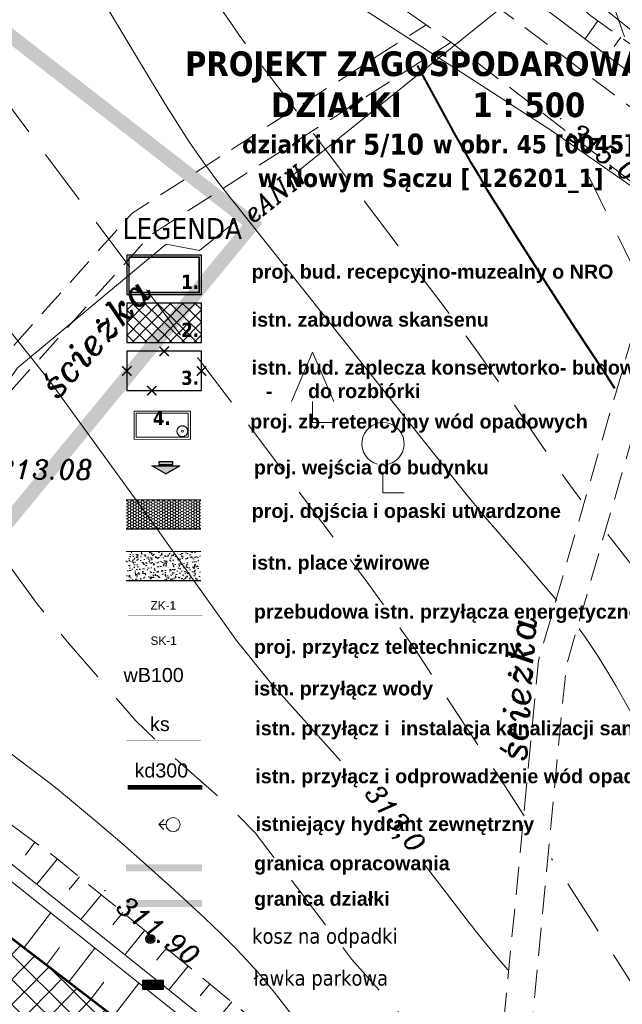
# Model space of a CAD drawing. Extents: x 4615668 to 9294084, y 5334101 to 10688993.
# Tile 24 of 37: x 4651258 to 4651279, y 5338736 to 5338771. Entities that reach past the tile are written whole.
import ezdxf
from ezdxf.enums import TextEntityAlignment as Align
from ezdxf.lldxf.tags import DXFTag

# ---------------------------------------------------------------- set-up
doc = ezdxf.new("R2010")
doc.units = 0
doc.header["$MEASUREMENT"] = 0
for name, pattern in [('BUBZ02', [1.75, 1.25, -0.5]), ('DASHDOT', [25.4, 12.7, -6.35, 0, -6.35]), ('DASHED', [19.05, 12.7, -6.35]), ('EGBK02', [2, 1.5, -0.5]), ('KTCR', [1.5, 1, -0.5]), ('l217_500', [2, 1.5, -0.5]), ('l266_500', [1, 0.5, -0.5]), ('l423_500', [2, 1.5, -0.5]), ('l812_500', [3, 2, -1]), ('l823_500', [1.75, 1.25, -0.5])]:
    doc.linetypes.add(name, pattern=pattern)
for name, color, linetype in [('00_GM_DR_KRAWĘZNIKI', 7, 'Continuous'), ('52', 7, 'Continuous'), ('_', 7, 'Continuous'), ('hatcz', 253, 'Continuous'), ('kreskowanie', 253, 'Continuous'), ('proj_tt_ww', 5, 'Continuous'), ('projekt', 202, 'Continuous'), ('sciany', 1, 'Continuous'), ('teren', 252, 'Continuous'), ('tpsa_stolarka', 4, 'Continuous')]:
    doc.layers.add(name, color=color, linetype=linetype)
for name, color, linetype, lineweight in [('_T_w-k_Tr_ks', 34, 'Continuous', 60), ('A_SZRAF', 253, 'Continuous', 5), ('budynek', 7, 'Continuous', 53), ('chodnik', 7, 'l423_500', 13), ('eNN', 7, 'Continuous', 13), ('gr_klasy', 7, 'l217_500', 13), ('opisy_drog', 7, 'Continuous', 13), ('pkt_wys', 7, 'Continuous', 13), ('proj_ww', 1, 'Continuous', 50), ('PROJEKTOWANA_WODA', 150, 'Continuous', 40), ('rowy', 7, 'l266_500', 13), ('skarpa_gora', 7, 'l823_500', 13), ('skarpa_umoc', 7, 'Continuous', 13), ('w', 7, 'Continuous', 13), ('warst_ciagla', 7, 'Continuous', 0), ('warst_opis', 7, 'Continuous', 0), ('warst_pogrub', 7, 'Continuous', 40), ('warst_przeryw', 7, 'l812_500', 0), ('Wymiar', 7, 'Continuous', 9), ('WYPOSAŻENIE', 223, 'Continuous', 9), ('zielen', 7, 'Continuous', 13)]:
    doc.layers.add(name, color=color, linetype=linetype, lineweight=lineweight)
doc.styles.add('100', font='isocp.shx', dxfattribs={"height": 20})
doc.styles.add('ARIAL_CE', font='arial.ttf', dxfattribs={"height": 15})
doc.styles.get("Standard").update_dxf_attribs({"font": 'txt.shx'})
doc.styles.add('Style-ITALIC_1250', font='ITALIC_1250.shx')
doc.styles.add('STYLE5', font='arial.ttf')
doc.styles.add('tomek14', font='ISOCP.shx', dxfattribs={"height": 14})
doc.styles.add('txt', font='TXT', dxfattribs={"height": 0.2})
tags = doc.linetypes.add('DASH', pattern=[15, 10, -5]).pattern_tags.tags
tags[6:7] = [DXFTag(74, 4), DXFTag(75, 0), DXFTag(340, '0'), DXFTag(46, 0.0), DXFTag(50, 0.0), DXFTag(44, 0.0), DXFTag(45, 0.0)]
tags[4:5] = [DXFTag(74, 4), DXFTag(75, 0), DXFTag(340, '0'), DXFTag(46, 0.0), DXFTag(50, 0.0), DXFTag(44, 0.0), DXFTag(45, 0.0)]

# ---------------------------------------------------------------- blocks, each defined once
blk = doc.blocks.new('WYS')
at = {"layer": '52', "color": 67, "linetype": 'Continuous'}
blk.add_circle((0, 0), 0.08, dxfattribs=at)
blk = doc.blocks.new('937_5')
at = {"layer": 'zielen', "color": 7, "linetype": 'Continuous', "lineweight": 13}
for p, q in [((-0.75, 3.25), (0, 5)), ((0, 5), (0.75, 3.25)), ((0, 2.5), (0, 3.25)), ((0, 2.5), (0.75, 2.5)), ((2.5, 0), (2.5, 0.75)), ((2.5, 0), (3.25, 0))]:
    blk.add_line(p, q, dxfattribs=at)
blk.add_arc((2.5, 1.75), 0.75, 285, 255, dxfattribs=at)
blk = doc.blocks.new('G$C3390F2A0')
at = {"layer": 'budynek', "color": 7, "linetype": 'Continuous', "lineweight": 53, "flags": 128}
blk.add_lwpolyline([(119.808, 112.453), (124.906, 119.109), (137.031, 109.822), (137.038, 109.832), (149.345, 100.39), (144.247, 93.734)], close=True, dxfattribs=at)
at = {"layer": 'chodnik', "color": 7, "linetype": 'KTCR', "lineweight": 13, "flags": 128}
for points in [[(106.013, 160.38), (116.153, 163.964), (121.676, 164.179), (125.668, 163.196), (133.303, 158.21), (144.853, 150.129), (154.866, 142.601), (161.382, 137.732), (174.602, 129.068)], [(174.241, 126.483), (169.585, 129.772), (157.016, 138.202), (143.336, 148.778), (132.25, 156.496), (126.399, 159.496), (122.51, 161), (118.207, 161.671), (114.426, 159.847), (111.022, 154.825)], [(117.812, 126.825), (132.012, 142.701), (142.455, 149.391)], [(118.717, 126.338), (132.667, 141.932), (143.342, 148.774)], [(151.068, 142.8), (146.448, 126.811), (144.556, 107.113)], [(151.918, 142.141), (147.434, 126.622), (145.589, 107.394), (151.438, 102.218)]]:
    blk.add_lwpolyline(points, dxfattribs=at)
at = {"layer": 'eNN', "color": 1, "linetype": 'Continuous', "lineweight": 13, "flags": 128}
for points in [[(137.683, 144.014), (146.76, 151.318), (147.077, 152.231), (141.371, 161.335), (140.367, 163.889), (141.94, 169.065), (142.295, 169.464)], [(112.249, 123.773), (115.354, 123.137), (120.9, 128.209), (124.355, 132.093), (127.944, 137.21), (133.218, 141.598), (134.401, 141.372), (135.688, 142.407)]]:
    blk.add_lwpolyline(points, dxfattribs=at)
at = {"layer": 'gr_klasy', "color": 96, "linetype": 'EGBK02', "lineweight": 13, "flags": 128}
blk.add_lwpolyline([(122.365, 171.593), (122.366, 171.186), (130.092, 164.85), (137.044, 159.43), (153.497, 146.167)], dxfattribs=at)
at = {"layer": 'rowy', "color": 7, "linetype": 'Continuous', "lineweight": 13, "flags": 128}
for points in [[(174.749, 130.116), (161.656, 138.665), (145.539, 150.83), (134.69, 158.576), (119.502, 171.154)], [(138.208, 111.198), (125.079, 121.701), (116.64, 110.235)], [(137.873, 110.877), (125.173, 120.985), (117.042, 109.94)]]:
    blk.add_lwpolyline(points, dxfattribs=at)
at = {"layer": 'skarpa_gora', "color": 7, "linetype": 'BUBZ02', "lineweight": 13, "flags": 128}
for points in [[(120.74, 171.767), (128.646, 165.732), (137.044, 159.43), (148.305, 149.714), (153.23, 146.186)], [(163.557, 91.986), (158.529, 93.27), (151.372, 101.262), (139.637, 111.337), (129.274, 119.838), (125.118, 122.887), (116.283, 110.605), (116.665, 110.154)]]:
    blk.add_lwpolyline(points, dxfattribs=at)
at = {"layer": 'skarpa_umoc', "color": 7, "linetype": 'Continuous', "lineweight": 13}
for p, q in [((148.559, 149.533), (148.102, 148.895)), ((149.371, 148.951), (149.136, 148.621)), ((128.563, 120.36), (128.229, 119.903)), ((129.365, 119.763), (128.627, 118.863)), ((130.139, 119.129), (129.773, 118.683)), ((130.911, 118.495), (130.188, 117.613)), ((131.685, 117.86), (131.326, 117.424)), ((128.179, 116.617), (129.119, 117.844)), ((132.458, 117.226), (131.751, 116.363)), ((128.973, 116.009), (129.437, 116.616)), ((129.767, 115.401), (130.684, 116.599)), ((133.23, 116.592), (132.881, 116.165)), ((134.004, 115.957), (133.312, 115.114)), ((130.561, 114.793), (131.014, 115.385)), ((131.354, 114.185), (132.25, 115.353)), ((134.777, 115.323), (134.435, 114.907)), ((135.551, 114.689), (134.875, 113.865))]:
    blk.add_line(p, q, dxfattribs=at)
at = {"layer": 'w', "color": 160, "linetype": 'Continuous', "lineweight": 13, "flags": 128}
blk.add_lwpolyline([(121.224, 159.921), (121.242, 159.913), (125.793, 158.659), (130.866, 156.014), (146.918, 145.623), (157.326, 138.375), (169.967, 129.039), (174.168, 125.955)], dxfattribs=at)
blk.add_lwpolyline([(121.224, 159.921), (121.242, 159.913), (125.793, 158.659), (130.866, 156.014), (146.918, 145.623), (157.326, 138.375), (169.967, 129.039), (174.168, 125.955)], dxfattribs=at)
at = {"layer": 'w', "color": 160, "linetype": 'Continuous', "lineweight": 13}
blk.add_point((146.918, 145.623), dxfattribs=at)
at = {"layer": 'warst_ciagla', "color": 21, "linetype": 'Continuous', "lineweight": 0, "flags": 128}
for points in [[(147.094, 128.942), (146.006, 130.22), (144.546, 131.916), (143.835, 132.779), (139.019, 138.822), (135.273, 143.538), (135.02, 143.863), (134.533, 144.527), (134.066, 145.205), (133.764, 145.664), (133.178, 146.595), (132.326, 148.01), (131.191, 149.899), (130.604, 150.829), (129.992, 151.741), (129.673, 152.188), (129.177, 152.846), (122.889, 160.854)], [(115.726, 160.474), (117.539, 155.803), (119.202, 151.511), (119.589, 150.649), (120.517, 148.998), (121.909, 146.716), (125.459, 141.294), (129.089, 136.732), (132.876, 131.514), (135.719, 127.52), (136.902, 126.057), (139.412, 123.251)], [(152.847, 117.79), (152.019, 120.092), (151.857, 120.514), (151.512, 121.35), (151.33, 121.764), (150.95, 122.586), (150.551, 123.4), (150.275, 123.939), (149.707, 125.009), (149.207, 125.903), (148.948, 126.342), (148.543, 126.992), (148.116, 127.626), (147.892, 127.937)], [(140.067, 111.172), (137.053, 115.038), (136.698, 115.476), (136.454, 115.762), (135.948, 116.319), (135.688, 116.591), (135.156, 117.125), (134.611, 117.647), (133.501, 118.67), (132.274, 119.772), (131.655, 120.315), (130.718, 121.119), (129.292, 122.302), (129.001, 122.533), (128.41, 122.982), (127.617, 123.575), (127.226, 123.878), (126.654, 124.351)], [(142.351, 119.624), (142.821, 119.007), (143.057, 118.699), (143.412, 118.238), (143.946, 117.548), (144.1, 117.353), (144.202, 117.223), (144.409, 116.965), (144.514, 116.836), (144.724, 116.581), (144.935, 116.326), (145.077, 116.157), (145.363, 115.821)]]:
    blk.add_lwpolyline(points, dxfattribs=at)
at = {"layer": 'warst_pogrub', "color": 21, "linetype": 'Continuous', "lineweight": 40, "flags": 128}
blk.add_lwpolyline([(149.16, 136.479), (148.881, 136.9), (148.696, 137.18), (148.327, 137.742), (147.776, 138.586), (147.41, 139.15), (146.681, 140.28), (146.224, 140.991), (145.996, 141.347), (145.656, 141.882), (145.318, 142.419), (145.151, 142.688), (144.818, 143.228), (144.653, 143.499), (144.408, 143.906), (144.192, 144.269), (144.085, 144.452), (143.926, 144.726), (143.689, 145.138), (143.457, 145.553), (143.342, 145.761), (142.144, 147.944)], dxfattribs=at)
at = {"layer": 'warst_przeryw', "color": 21, "linetype": 'l812_500', "lineweight": 0, "flags": 128}
for points in [[(144.853, 161.523), (147.275, 155.634), (147.337, 155.481), (147.377, 155.378), (147.455, 155.172), (147.493, 155.068), (147.566, 154.86), (147.637, 154.651), (147.683, 154.512), (147.773, 154.231), (147.839, 154.02), (147.966, 153.597), (148.216, 152.749), (148.343, 152.326), (148.43, 152.044), (148.475, 151.904), (148.543, 151.694), (148.614, 151.485), (148.651, 151.381), (149.501, 148.96)], [(145.934, 121.3), (145.255, 122.356), (142.049, 127.223), (140.362, 129.598), (132.812, 139.596), (126.748, 147.728), (125.653, 149.272), (123.643, 152.483), (122.928, 153.982), (122.091, 156.037), (121.579, 157.016), (120.203, 159.282)], [(129.778, 157.764), (135.515, 149.46), (135.821, 149.024), (136.45, 148.163), (138.386, 145.617), (140.228, 143.174), (142.686, 139.919), (143.91, 138.287), (144.314, 137.735), (145.099, 136.614), (146.637, 134.348), (147.427, 133.23), (147.955, 132.516)], [(114.985, 150.464), (117.694, 145.365), (120.365, 140.671), (121.818, 138.421), (124.873, 134.02), (128.634, 128.841), (129.761, 127.414), (132.151, 124.675), (133.545, 123.328), (135.488, 121.615), (136.385, 120.687), (139.822, 116.197), (142.283, 113.408)], [(150.144, 140.093), (148.252, 143.978)], [(148.905, 131.292), (150.581, 129.144), (152.239, 126.555), (153.686, 122.134), (155.913, 115.86), (157.656, 110.153), (159.309, 105.722), (161.657, 100.583), (164.003, 96.293), (165.626, 93.79)], [(160.217, 92.932), (158.234, 97.262), (157.913, 97.947), (157.246, 99.304), (155.887, 102.007), (155.45, 102.916), (155.239, 103.373), (155.036, 103.846), (154.911, 104.166), (154.681, 104.812), (154.048, 106.775), (153.822, 107.424), (153.7, 107.745), (152.868, 109.894), (152.571, 110.601), (152.413, 110.95), (152.075, 111.636), (151.892, 111.971), (151.597, 112.463), (148.361, 117.521), (146.913, 119.777)]]:
    blk.add_lwpolyline(points, dxfattribs=at)
at = {"layer": 'pkt_wys', "color": 7, "linetype": 'Continuous', "lineweight": 13, "xscale": 0.1, "yscale": 0.1, "zscale": 0.1, "rotation": 0.06577989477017}
for p in [(147.229, 146.055), (131.054, 118.636)]:
    blk.add_blockref('WYS', p, dxfattribs=at)
at = {"layer": 'zielen', "color": 7, "linetype": 'Continuous', "lineweight": 13}
blk.add_blockref('937_5', (138.424, 132.763), dxfattribs=at)
at = {"layer": 'eNN', "color": 1, "linetype": 'Continuous', "lineweight": 13, "insert": (136.293, 142.309), "char_height": 0.68, "attachment_point": 7, "rotation": 38.8271, "line_spacing_factor": 0.722892, "style": 'txt'}
blk.add_mtext('\\FITALIC_1250.shx;eANN', dxfattribs=at)
at = {"layer": 'opisy_drog', "color": 7, "linetype": 'Continuous', "lineweight": 13, "char_height": 0.94, "attachment_point": 8, "line_spacing_factor": 0.722892, "style": 'txt'}
for insert, rotation in [((131.048, 137.966), 48.1867), ((146.18, 125.772), 85.9426)]:
    blk.add_mtext('\\FITALIC_1250.shx;ścieżka', dxfattribs=dict(at, insert=insert, rotation=rotation))
at = {"layer": 'pkt_wys', "color": 7, "linetype": 'Continuous', "lineweight": 13, "style": 'Style-ITALIC_1250'}
blk.add_text('313.08', height=0.68, dxfattribs=at).set_placement((127.239, 133.259))
at = {"layer": 'pkt_wys', "color": 7, "linetype": 'Continuous', "lineweight": 13, "char_height": 0.68, "attachment_point": 7, "line_spacing_factor": 0.722892, "style": 'txt'}
for s, insert, rotation in [('\\FITALIC_1250.shx;315.03', (147.429, 145.407), 323.912), ('\\FITALIC_1250.shx;311.90', (131.394, 117.972), 322.8699)]:
    blk.add_mtext(s, dxfattribs=dict(at, insert=insert, rotation=rotation))
at = {"layer": 'warst_opis', "color": 21, "linetype": 'Continuous', "lineweight": 0, "insert": (141.288, 121.148), "char_height": 0.68, "attachment_point": 5, "rotation": 308.407, "line_spacing_factor": 0.722892, "style": 'txt'}
blk.add_mtext('\\FITALIC_1250.shx;313,0', dxfattribs=at)
blk = doc.blocks.new('G$C6D33AC69')
at = {"lineweight": 0, "ltscale": 40, "transparency": 33554687}
h = blk.add_hatch(dxfattribs=at)
h.set_pattern_fill('ANSI32', color=256, scale=0.2, angle=135)
h.set_pattern_definition([(180, (-4669499.234824, -5336566.323886), (0, -0.075), []), (180, (-4669499.259824, -5336566.298886), (0, -0.075), [])])
h.paths.add_polyline_path([(0, 0), (1.5, 0), (1.5, 0.6), (0, 0.6)])
at = {"layer": 'proj_tt_ww'}
for p, q in [((0, 0.1), (1.5, 0.1)), ((0, 0), (1.5, 0))]:
    blk.add_line(p, q, dxfattribs=at)
blk.add_lwpolyline([(0, 0), (1.5, 0), (1.5, 0.6), (0, 0.6)], close=True, dxfattribs=at)
blk = doc.blocks.new('G$C8E15AEAE')
at = {"layer": 'sciany', "lineweight": 0, "ltscale": 40, "const_width": 0.1}
for points in [[(0.035, 0.035), (0.702, 0.702)], [(0.035, 0.702), (0.702, 0.035)]]:
    blk.add_lwpolyline(points, dxfattribs=at)
blk = doc.blocks.new('G$C141BEE7E')
at = {"layer": 'WYPOSAŻENIE', "color": 0, "lineweight": 0, "ltscale": 40}
blk.add_lwpolyline([(0, 0), (2, 0), (2, 4), (0, 4)], close=True, dxfattribs=at)
at = {"layer": 'WYPOSAŻENIE', "color": 0, "linetype": 'DASHED', "lineweight": 0, "ltscale": 15}
blk.add_lwpolyline([(0.15, 0.15), (1.85, 0.15), (1.85, 3.85), (0.15, 3.85)], close=True, dxfattribs=at)
blk.add_circle((1.426, 3.426), 0.382, dxfattribs=at)
at = {"layer": 'WYPOSAŻENIE', "color": 0, "lineweight": 0, "ltscale": 40}
blk.add_circle((1.426, 3.426), 0.075, dxfattribs=at)
blk = doc.blocks.new('G$C13A48E77')
at = {"layer": 'proj_tt_ww', "color": 40, "lineweight": 30, "ltscale": 40}
for p, q in [((9.26, 26.73), (8.104, 27.682)), ((9.252, 26.996), (8.511, 27.606)), ((9.056, 26.639), (8.318, 27.247)), ((9.221, 26.428), (1.82, 13.92)), ((2.293, 15.112), (1.838, 14.344)), ((2.631, 14.897), (2.164, 14.108)), ((1.65, 14.025), (1.648, 14.022)), ((1.991, 13.816), (1.993, 13.819)), ((1.995, 13.673), (21.106, 0.393)), ((5.607, 11.406), (10.112, 8.276)), ((5.399, 11.064), (9.904, 7.933)), ((21.406, 0.35), (21.809, 0.983))]:
    blk.add_line(p, q, dxfattribs=at)
for points in [[(9.115, 26.493), (9.406, 26.967), (9.61, 26.841), (9.32, 26.367)], [(1.583, 14.066), (2.057, 13.775), (1.932, 13.57), (1.458, 13.861)], [(21.168, 0.495), (21.643, 0.205), (21.517, 0), (21.043, 0.291)]]:
    blk.add_lwpolyline(points, close=True, dxfattribs=at)
at = {"layer": 'proj_tt_ww', "color": 40, "linetype": 'ByBlock', "char_height": 0.6, "width": 2.56185, "attachment_point": 1}
for insert in [(10.185, 26.649), (0, 14.845), (20.503, 1.346)]:
    blk.add_mtext('{\\fArial|b0|i0|c238|p34;SK-1}', dxfattribs=dict(at, insert=insert))

msp = doc.modelspace()

# ---------------------------------------------------------------- hatches: boundary and pattern name
at = {"layer": 'A_SZRAF', "lineweight": 13, "transparency": 33554687}
h = msp.add_hatch(dxfattribs=at)
h.set_pattern_fill('ANSI37', color=256, scale=2.5, angle=0.5)
h.set_pattern_definition([(45.5, (2269854.46916, 2672648.75407), (-0.22289076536, 0.219034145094), []), (135.5, (2269854.46916, 2672648.75407), (-0.219034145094, -0.22289076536), [])])
h.paths.add_polyline_path([(4651261.464, 5338759.353), (4651264.114, 5338759.353), (4651264.114, 5338760.753), (4651261.464, 5338760.753)])
at = {"layer": 'A_SZRAF', "lineweight": 0}
h = msp.add_hatch(dxfattribs=at)
h.set_pattern_fill('HONEY', color=256, scale=0.5)
h.set_pattern_definition([(0, (2291360.18247, 2683565.856334), (0.09375, 0.0541265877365), [0.0625, -0.125]), (120, (2291360.18247, 2683565.856334), (-0.09375, 0.0541265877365), [0.0625, -0.125]), (60, (2291360.18247, 2683565.856334), (5e-17, 0.10825317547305), [-0.125, 0.0625])])
h.paths.add_polyline_path([(4651261.446, 5338752.741), (4651264.096, 5338752.741), (4651264.096, 5338753.741), (4651261.446, 5338753.741)])
at = {"layer": 'A_SZRAF', "lineweight": 0, "ltscale": 40, "transparency": 33554687}
h = msp.add_hatch(dxfattribs=at)
h.set_pattern_fill('ANSI37', color=256, scale=5, angle=0.5)
h.set_pattern_definition([(45.5, (-2238.741, -612.6516), (-0.44578153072, 0.43806829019), []), (135.5, (-2238.741, -612.6516), (-0.43806829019, -0.44578153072), [])])
h.paths.add_polyline_path([(4651254.546, 5338740.367), (4651278.986, 5338721.648), (4651273.888, 5338714.992), (4651249.448, 5338733.711)])
at = {"layer": 'hatcz', "lineweight": 0}
h = msp.add_hatch(dxfattribs=at)
h.set_pattern_fill('AR-CONC', color=256, scale=0.05)
h.set_pattern_definition([(50, (2317084.65858, 2670319.7315), (0.3586300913, -0.031376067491), [0.0375, -0.4125]), (355, (2317084.6586, 2670319.7315), (-0.069375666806, 0.37609606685), [0.03, -0.33]), (100.45144446, (2317084.68847, 2670319.7289), (0.289254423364, 0.344719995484), [0.031870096, -0.350571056]), (46.1842, (2317084.6586, 2670319.8315), (0.533620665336, -0.082759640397), [0.05625, -0.61875]), (96.63563549, (2317084.70305, 2670319.8246), (0.46733097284, 0.48705930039), [0.047805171, -0.52585688]), (351.18416399, (2317084.6586, 2670319.8315), (0.46733097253, 0.487059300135), [0.045, -0.4950000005]), (21, (2317084.70858, 2670319.8065), (0.29845352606, -0.201309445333), [0.0375, -0.4125]), (326, (2317084.7086, 2670319.8065), (0.12165766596, 0.362575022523), [0.03, -0.33]), (71.45144474, (2317084.73345, 2670319.78973), (0.420111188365, 0.161265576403), [0.031870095, -0.350571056]), (37.5, (2317084.65858, 2670319.73151), (0.0060799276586, 0.1664469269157), [0, -0.326, 0, -0.335, 0, -0.33125]), (7.5, (2317084.65858, 2670319.7315), (0.131534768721, 0.197205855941), [0, -0.191, 0, -0.3185, 0, -0.12625]), (327.5, (2317084.54708, 2670319.73151), (0.266911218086, -0.011277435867), [0, -0.125, 0, -0.39, 0, -0.5175]), (317.5, (2317084.49708, 2670319.7315), (0.291593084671, 0.050052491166), [0, -0.1625, 0, -0.259, 0, -0.3675])])
h.paths.add_polyline_path([(4651261.446, 5338750.906), (4651264.096, 5338750.906), (4651264.096, 5338751.906), (4651261.446, 5338751.906)])
at = {"layer": 'kreskowanie', "lineweight": 25, "ltscale": 2}
h = msp.add_hatch(color=256, dxfattribs=at)
h.dxf.hatch_style = 1
h.paths.add_polyline_path([(4651263.352, 5338754.976), (4651262.358, 5338754.976), (4651262.855, 5338754.689)])
h = msp.add_hatch(color=256, dxfattribs=at)
h.dxf.hatch_style = 1
h.paths.add_polyline_path([(4651262.605, 5338755.021), (4651263.105, 5338755.021), (4651263.105, 5338755.121), (4651262.605, 5338755.121)])
at = {"layer": 'teren'}
h = msp.add_hatch(color=256, dxfattribs=at)
h.dxf.hatch_style = 1
edge = h.paths.add_edge_path()
edge.add_arc((4651262.297, 5338738.171), 0.112, 0, 360)

# ---------------------------------------------------------------- linework, layer by layer
at = {"color": 0, "ltscale": 2.5}
msp.add_line((4651264.039, 5338762.382), (4651264.039, 5338761.132), dxfattribs=at)
for points in [[(4651261.464, 5338761.057), (4651264.114, 5338761.057), (4651264.114, 5338762.457), (4651261.464, 5338762.457)], [(4651261.539, 5338761.132), (4651264.039, 5338761.132), (4651264.039, 5338762.382), (4651261.539, 5338762.382)], [(4651261.464, 5338759.353), (4651264.114, 5338759.353), (4651264.114, 5338760.753), (4651261.464, 5338760.753)], [(4651261.464, 5338757.649), (4651264.114, 5338757.649), (4651264.114, 5338759.049), (4651261.464, 5338759.049)]]:
    msp.add_lwpolyline(points, close=True, dxfattribs=at)
at = {"color": 0, "ltscale": 2.5, "const_width": 0.05}
msp.add_lwpolyline([(4651261.539, 5338762.382), (4651264.039, 5338762.382), (4651264.039, 5338761.132), (4651261.539, 5338761.132), (4651261.539, 5338762.382)], dxfattribs=at)
at = {"lineweight": 0, "ltscale": 40}
msp.add_lwpolyline([(4651262.02, 5338736.389), (4651262.77, 5338736.389), (4651262.77, 5338736.689), (4651262.02, 5338736.689)], close=True, dxfattribs=at)
at = {"layer": '00_GM_DR_KRAWĘZNIKI', "color": 252, "lineweight": 0}
for p, q in [((4651261.446, 5338753.765), (4651264.096, 5338753.765)), ((4651261.446, 5338751.93), (4651264.096, 5338751.93))]:
    msp.add_line(p, q, dxfattribs=at)
at = {"layer": '00_GM_DR_KRAWĘZNIKI', "color": 252}
for p, q in [((4651261.446, 5338752.741), (4651264.096, 5338752.741)), ((4651261.446, 5338750.906), (4651264.096, 5338750.906))]:
    msp.add_line(p, q, dxfattribs=at)
at = {"layer": '_', "color": 5, "linetype": 'Continuous', "lineweight": 0}
for points in [[(4651262.783, 5338742.407), (4651262.608, 5338742.232), (4651262.783, 5338742.057)], [(4651262.608, 5338742.232), (4651262.858, 5338742.232)]]:
    msp.add_lwpolyline(points, dxfattribs=at)
msp.add_circle((4651263.108, 5338742.232), 0.25, dxfattribs=at)
at = {"layer": '_T_w-k_Tr_ks', "linetype": 'DASH', "lineweight": 0, "ltscale": 0.1, "const_width": 0.175}
msp.add_lwpolyline([(4651261.497, 5338743.554), (4651264.147, 5338743.554)], dxfattribs=at)
at = {"layer": 'kreskowanie', "lineweight": 25, "ltscale": 2}
for q in [(4651262.358, 5338754.976), (4651263.352, 5338754.976)]:
    msp.add_line((4651262.855, 5338754.689), q, dxfattribs=at)
msp.add_lwpolyline([(4651262.358, 5338754.976), (4651263.352, 5338754.976), (4651262.855, 5338754.689), (4651262.358, 5338754.976)], dxfattribs=at)
msp.add_lwpolyline([(4651262.605, 5338755.021), (4651263.105, 5338755.021), (4651263.105, 5338755.121), (4651262.605, 5338755.121)], close=True, dxfattribs=at)
at = {"layer": 'proj_tt_ww'}
for radius in [0.162, 0.112]:
    msp.add_circle((4651262.297, 5338738.171), radius, dxfattribs=at)
at = {"layer": 'proj_ww', "color": 40, "linetype": 'ByBlock', "const_width": 0.01}
msp.add_lwpolyline([(4651261.497, 5338748.409), (4651264.147, 5338748.409)], dxfattribs=at)
at = {"layer": 'projekt', "linetype": 'DASHDOT', "lineweight": 0, "ltscale": 0.1}
for points, const_width in [([(4651216.604, 5338743.285), (4651224.422, 5338737.755), (4651239.157, 5338730.951), (4651265.933, 5338763.567), (4651241.079, 5338782.88), (4651232.899, 5338777.801), (4651223.319, 5338771.116), (4651214.255, 5338744.869)], 0.5), ([(4651264.134, 5338740.693), (4651261.432, 5338740.693)], 0.25)]:
    msp.add_lwpolyline(points, dxfattribs=dict(at, const_width=const_width))
at = {"layer": 'projekt', "lineweight": 25, "ltscale": 2}
msp.add_lwpolyline([(4651262.358, 5338754.976), (4651263.352, 5338754.976), (4651262.855, 5338754.689), (4651262.358, 5338754.976)], dxfattribs=at)
msp.add_lwpolyline([(4651262.605, 5338755.021), (4651263.105, 5338755.021), (4651263.105, 5338755.121), (4651262.605, 5338755.121)], close=True, dxfattribs=at)
at = {"layer": 'projekt', "color": 94, "linetype": 'DASHDOT', "lineweight": 0, "ltscale": 0.1, "const_width": 0.25}
msp.add_lwpolyline([(4651264.134, 5338739.434), (4651261.432, 5338739.434)], dxfattribs=at)
at = {"layer": 'PROJEKTOWANA_WODA', "color": 1, "const_width": 0.01}
msp.add_lwpolyline([(4651261.497, 5338749.661), (4651264.147, 5338749.661)], dxfattribs=at)
at = {"layer": 'PROJEKTOWANA_WODA', "const_width": 0.01}
msp.add_lwpolyline([(4651261.497, 5338746.93), (4651264.147, 5338746.93)], dxfattribs=at)
at = {"layer": 'PROJEKTOWANA_WODA', "color": 14, "const_width": 0.01}
msp.add_lwpolyline([(4651261.45, 5338745.204), (4651264.1, 5338745.204)], dxfattribs=at)

# ---------------------------------------------------------------- block references
at = {"lineweight": 0, "ltscale": 40, "xscale": 0.5, "yscale": 0.5, "zscale": 0.5}
for name, p in [('G$C8E15AEAE', (4651262.61, 5338758.859)), ('G$C8E15AEAE', (4651261.285, 5338758.159)), ('G$C8E15AEAE', (4651263.935, 5338758.159)), ('G$C8E15AEAE', (4651262.169, 5338757.459)), ('G$C6D33AC69', (4651262.02, 5338736.389))]:
    msp.add_blockref(name, p, dxfattribs=at)
at = {"color": 0, "lineweight": 0, "ltscale": 40, "xscale": 0.4999999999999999, "yscale": 0.5, "zscale": 0.5, "rotation": 269.8157235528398}
msp.add_blockref('G$C141BEE7E', (4651261.725, 5338756.922), dxfattribs=at)
at = {"layer": 'proj_tt_ww', "lineweight": 0, "ltscale": 40}
msp.add_blockref('G$C13A48E77', (4651238.995, 5338724.128), dxfattribs=at)
at = {"layer": 'Wymiar', "color": 242, "linetype": 'DASHED', "lineweight": 30, "ltscale": 0.01}
msp.add_blockref('G$C3390F2A0', (4651129.64, 5338621.247), dxfattribs=at)

# ---------------------------------------------------------------- texts
at = {"color": 0, "ltscale": 2.5, "attachment_point": 1}
for s, insert, char_height, width, style in [('\\A1;\\pxqc;{\\fTahoma|b1|i0|c238|p34;\\H1.167x;    PROJEKT ZAGOSPODAROWANIA\\P\\H1.000002x;^IDZIAŁKI       1 : 500\\P\\H0.7426x;    działki nr \\H1.153914x;5/10 \\H0.866614x;w obr. 45 [0045]\\P^I w Nowym Sączu [ 126201_1]}', (4651258.135, 5338769.694), 0.75, 27.70826, '100'), ('{\\fTahoma|b0|i0|c238|p34;LEGENDA}', (4651261.313, 5338763.778), 0.75, 9.08549, 'tomek14'), ('{\\fArial CE|b1|i0|c238|p34;proj. bud. recepcyjno-muzealny o NRO}', (4651265.901, 5338762.122), 0.5, 16.94995, 'ARIAL_CE'), ('{\\fTahoma|b1|i0|c238|p34;1.}', (4651263.396, 5338761.759), 0.5, 1.93474, 'tomek14'), ('{\\fArial CE|b1|i0|c238|p34;istn. zabudowa skansenu}', (4651265.901, 5338760.418), 0.5, 20.06033, 'ARIAL_CE'), ('{\\fTahoma|b1|i0|c238|p34;2.}', (4651263.396, 5338760.055), 0.5, 1.93474, 'tomek14'), ('{\\fArial CE|b1|i0|c238|p34;istn. bud. zaplecza konserwtorko- budowlanego\\P\\pxi-3,l4,t4;-^Ido rozbiórki}', (4651265.901, 5338758.715), 0.5, 20.06033, 'ARIAL_CE'), ('{\\fTahoma|b1|i0|c238|p34;3.}', (4651263.396, 5338758.352), 0.5, 1.93474, 'tomek14'), ('{\\fTahoma|b1|i0|c238|p34;4.}', (4651262.392, 5338756.92), 0.5, 1.93474, 'tomek14'), ('{\\fArial CE|b1|i0|c238|p34;proj. zb. retencyjny wód opadowych}', (4651265.845, 5338756.801), 0.5, 18.48549, 'ARIAL_CE'), ('{\\fArial CE|b1|i0|c238|p34;proj. wejścia do budynku}', (4651265.977, 5338755.169), 0.5, 15.8841, 'ARIAL_CE'), ('{\\fArial CE|b1|i0|c238|p34;proj. dojścia i opaski utwardzone}', (4651265.901, 5338753.623), 0.5, 15.8841, 'ARIAL_CE'), ('{\\fArial CE|b1|i0|c238|p34;istn. place żwirowe}', (4651265.901, 5338751.788), 0.5, 15.8841, 'ARIAL_CE'), ('{\\fArial CE|b1|i0|c238|p34;przebudowa istn. przyłącza energetycznego}', (4651265.977, 5338750.049), 0.5, 18.28676, 'ARIAL_CE'), ('{\\fArial CE|b1|i0|c238|p34;proj. przyłącz teletechniczny}', (4651265.977, 5338748.797), 0.5, 18.28676, 'ARIAL_CE'), ('{\\fArial CE|b1|i0|c238|p34;istn. przyłącz wody}', (4651265.977, 5338747.318), 0.5, 18.28676, 'ARIAL_CE'), ('{\\fArial CE|b1|i0|c238|p34;istn. przyłącz i  instalacja kanalizacji sanitarnej}', (4651266.029, 5338745.905), 0.5, 18.23736, 'ARIAL_CE'), ('{\\fArial CE|b1|i0|c238|p34;istn. przyłącz i odprowadzenie wód opadowych}', (4651266.029, 5338744.202), 0.5, 18.23736, 'ARIAL_CE'), ('{\\fArial CE|b1|i0|c238|p34;istniejący hydrant zewnętrzny}', (4651266.037, 5338742.504), 0.5, 17.918, 'ARIAL_CE'), ('{\\fArial CE|b1|i0|c238|p34;granica opracowania}', (4651265.987, 5338741.11), 0.5, 17.918, 'ARIAL_CE'), ('{\\fArial CE|b1|i0|c238|p34;granica działki }', (4651265.987, 5338739.85), 0.5, 17.918, 'ARIAL_CE')]:
    msp.add_mtext(s, dxfattribs=dict(at, insert=insert, char_height=char_height, width=width, style=style))
at = {"layer": 'proj_ww', "linetype": 'ByBlock', "char_height": 0.3, "width": 1.28093, "attachment_point": 1}
for s, insert in [('{\\fArial|b0|i0|c238|p34;ZK-1}', (4651262.307, 5338750.168)), ('{\\fArial|b0|i0|c238|p34;\\C40;SK-1}', (4651262.307, 5338748.916))]:
    msp.add_mtext(s, dxfattribs=dict(at, insert=insert))
at = {"layer": 'PROJEKTOWANA_WODA', "style": 'STYLE5'}
msp.add_text('wB100', height=0.5, dxfattribs=at).set_placement((4651262.419, 5338747.145), align=Align.BOTTOM_CENTER)
at = {"layer": 'PROJEKTOWANA_WODA', "color": 14, "style": 'STYLE5'}
for s, p in [('ks', (4651262.641, 5338745.403)), ('kd300', (4651262.691, 5338743.756))]:
    msp.add_text(s, height=0.5, dxfattribs=at).set_placement(p, align=Align.BOTTOM_CENTER)
at = {"layer": 'tpsa_stolarka', "color": 0, "ltscale": 2.5, "char_height": 0.54, "width": 14.07488, "attachment_point": 1, "style": 'tomek14'}
for s, insert in [('{\\fTahoma|b0|i0|c238|p34;kosz na odpadki }', (4651265.917, 5338738.543)), ('{\\fTahoma|b0|i0|c238|p34;ławka parkowa }', (4651265.964, 5338737.053))]:
    msp.add_mtext(s, dxfattribs=dict(at, insert=insert))

doc.saveas('drawing.dxf')
